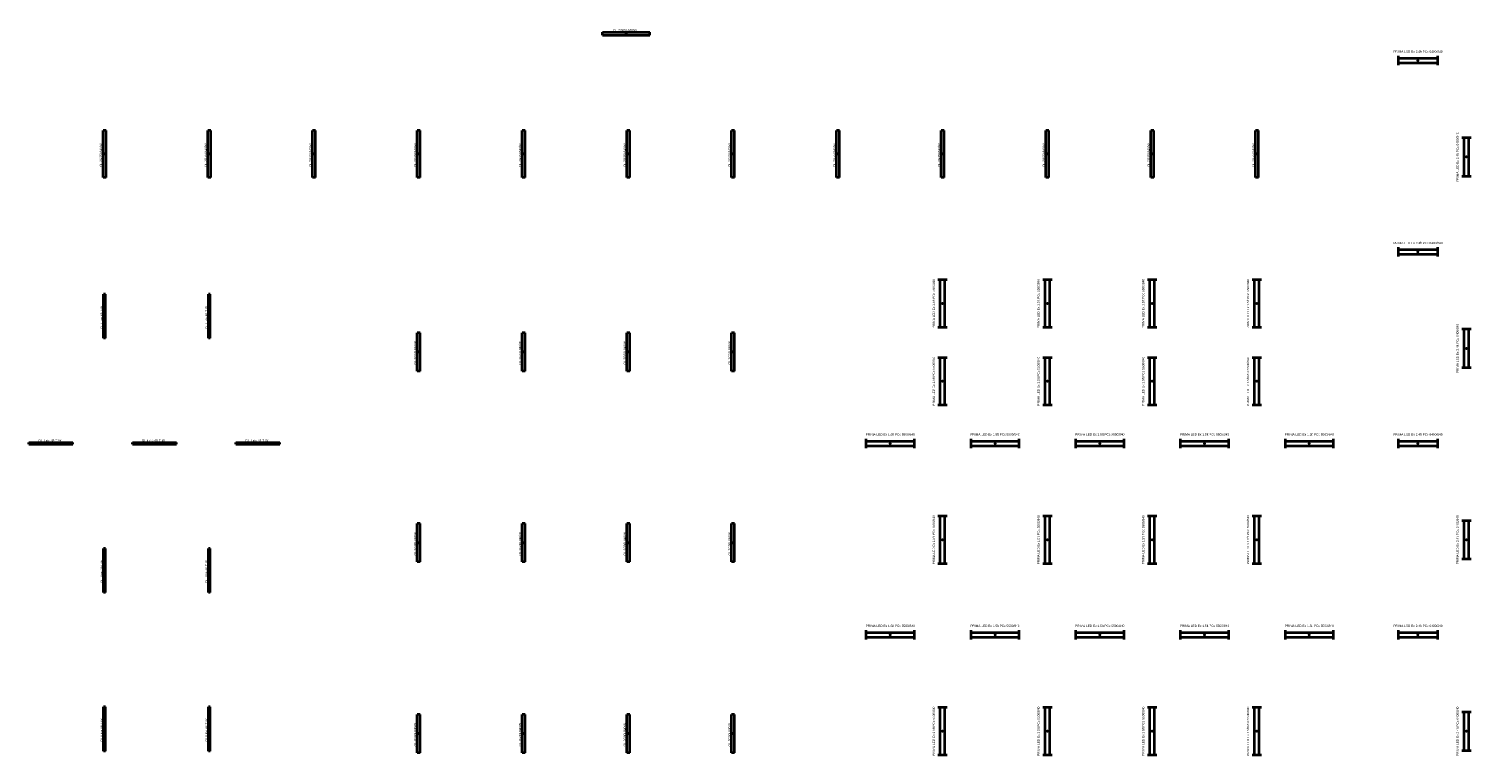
# Model space of a CAD drawing. Header units: millimetres. Extents: x 890656 to 1318430, y -176164 to -124367.
# Tile 4 of 10: x 940787 to 988971, y -148651 to -124367. Entities that reach past the tile are written whole.
import ezdxf
from ezdxf.enums import TextEntityAlignment as Align

# ---------------------------------------------------------------- set-up
doc = ezdxf.new("R2010")
doc.units = ezdxf.units.MM
for name, color, linetype, lineweight in [('BuildingDesign - Svítidla', 150, 'Continuous', 35), ('QL popis', 150, 'Continuous', 35), ('QL svítidla', 150, 'Continuous', 35)]:
    doc.layers.add(name, color=color, linetype=linetype, lineweight=lineweight)
doc.styles.get("Standard").update_dxf_attribs({"font": 'arial.ttf'})

# ---------------------------------------------------------------- blocks, each defined once
blk = doc.blocks.new('RECTANGLE')
at = {"layer": 'QL svítidla', "linetype": 'Continuous'}
for p, q in [((-5, 5), (5, 5)), ((-5, -5), (5, -5))]:
    blk.add_line(p, q, dxfattribs=at)
at = {"layer": 'QL svítidla'}
for p, q in [((-5, -5), (-5, 5)), ((5, -5), (5, 5))]:
    blk.add_line(p, q, dxfattribs=at)
blk.add_point((0, 0), dxfattribs=at)
at = {"layer": 'QL popis', "flags": 8}
blk.add_attdef('POPIS', text='', height=1, dxfattribs=at).set_placement((-0.25, 6), align=Align.BOTTOM_CENTER)
at = {"layer": 'QL popis', "linetype": 'Continuous', "flags": 1}
blk.add_attdef('SVITIDLO', (0, 0), '', height=2, dxfattribs=at)
blk = doc.blocks.new('ELJL2')
at = {"layer": 'QL svítidla', "linetype": 'Continuous'}
for p, q in [((-6.5, -1.56), (-6.5, 1.56)), ((-6.5, 0.78), (6.5, 0.78)), ((6.5, 1.56), (6.5, -1.56)), ((-6.5, -0.78), (6.5, -0.78))]:
    blk.add_line(p, q, dxfattribs=at)
at = {"layer": 'QL svítidla'}
blk.add_point((0, 0), dxfattribs=at)
at = {"layer": 'QL popis', "flags": 8}
blk.add_attdef('POPIS', text='', height=1, dxfattribs=at).set_placement((0, 3), align=Align.MIDDLE)
at = {"layer": 'QL popis', "linetype": 'Continuous', "flags": 1}
blk.add_attdef('SVITIDLO', (0, 0), '', height=2, dxfattribs=at)
blk = doc.blocks.new('ELJL22')
at = {"layer": 'QL svítidla', "linetype": 'Continuous'}
for p, q in [((-8, -1.56), (-8, 1.56)), ((-8, 0.78), (8, 0.78)), ((8, 1.56), (8, -1.56)), ((-8, -0.78), (8, -0.78))]:
    blk.add_line(p, q, dxfattribs=at)
blk.add_point((0, 0), dxfattribs=at)
at = {"layer": 'QL popis', "flags": 8}
blk.add_attdef('POPIS', text='', height=1, dxfattribs=at).set_placement((0, 3), align=Align.MIDDLE)
at = {"layer": 'QL popis', "linetype": 'Continuous', "flags": 1}
blk.add_attdef('SVITIDLO', (0, 0), '', height=2, dxfattribs=at)

msp = doc.modelspace()

# ---------------------------------------------------------------- block references
at = {"layer": 'BuildingDesign - Svítidla'}
ref = msp.add_blockref('RECTANGLE', (960740, -124531, 3900), dxfattribs=dict(at, xscale=157.5, yscale=10))
ref.add_attrib('POPIS', 'QL 2G55L840/W', dxfattribs={"layer": 'QL popis', "height": 75, "flags": 8}).set_placement((960701, -124471, 3900), align=Align.BOTTOM_CENTER)
ref = msp.add_blockref('ELJL2', (987194, -125426, 3900), dxfattribs=dict(at, xscale=100, yscale=100))
ref.add_attrib('POPIS', 'PRIMA LED Ex 2.4ft PCc 6400/840', dxfattribs={"layer": 'QL popis', "height": 75, "flags": 8}).set_placement((987194, -125126, 3900), align=Align.MIDDLE)
ref = msp.add_blockref('RECTANGLE', (943315, -128551, 3900), dxfattribs=dict(at, xscale=157.5, yscale=10, rotation=89.99999999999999))
ref.add_attrib('POPIS', 'QL 2G55L840/W', dxfattribs={"layer": 'QL popis', "height": 75, "rotation": 90, "flags": 8}).set_placement((943255, -128591, 3900), align=Align.BOTTOM_CENTER)
ref = msp.add_blockref('RECTANGLE', (946815, -128551, 3900), dxfattribs=dict(at, xscale=157.5, yscale=10, rotation=89.99999999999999))
ref.add_attrib('POPIS', 'QL 2G55L840/W', dxfattribs={"layer": 'QL popis', "height": 75, "rotation": 90, "flags": 8}).set_placement((946755, -128591, 3900), align=Align.BOTTOM_CENTER)
ref = msp.add_blockref('RECTANGLE', (950315, -128551, 3900), dxfattribs=dict(at, xscale=157.5, yscale=10, rotation=89.99999999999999))
ref.add_attrib('POPIS', 'QL 2G55L840/W', dxfattribs={"layer": 'QL popis', "height": 75, "rotation": 90, "flags": 8}).set_placement((950255, -128591, 3900), align=Align.BOTTOM_CENTER)
ref = msp.add_blockref('RECTANGLE', (953815, -128551, 3900), dxfattribs=dict(at, xscale=157.5, yscale=10, rotation=89.99999999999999))
ref.add_attrib('POPIS', 'QL 2G55L840/W', dxfattribs={"layer": 'QL popis', "height": 75, "rotation": 90, "flags": 8}).set_placement((953755, -128591, 3900), align=Align.BOTTOM_CENTER)
ref = msp.add_blockref('RECTANGLE', (957315, -128551, 3900), dxfattribs=dict(at, xscale=157.5, yscale=10, rotation=89.99999999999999))
ref.add_attrib('POPIS', 'QL 2G55L840/W', dxfattribs={"layer": 'QL popis', "height": 75, "rotation": 90, "flags": 8}).set_placement((957255, -128591, 3900), align=Align.BOTTOM_CENTER)
ref = msp.add_blockref('RECTANGLE', (960815, -128551, 3900), dxfattribs=dict(at, xscale=157.5, yscale=10, rotation=89.99999999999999))
ref.add_attrib('POPIS', 'QL 2G55L840/W', dxfattribs={"layer": 'QL popis', "height": 75, "rotation": 90, "flags": 8}).set_placement((960755, -128591, 3900), align=Align.BOTTOM_CENTER)
ref = msp.add_blockref('RECTANGLE', (964315, -128551, 3900), dxfattribs=dict(at, xscale=157.5, yscale=10, rotation=89.99999999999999))
ref.add_attrib('POPIS', 'QL 2G55L840/W', dxfattribs={"layer": 'QL popis', "height": 75, "rotation": 90, "flags": 8}).set_placement((964255, -128591, 3900), align=Align.BOTTOM_CENTER)
ref = msp.add_blockref('RECTANGLE', (967815, -128551, 3900), dxfattribs=dict(at, xscale=157.5, yscale=10, rotation=89.99999999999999))
ref.add_attrib('POPIS', 'QL 2G55L840/W', dxfattribs={"layer": 'QL popis', "height": 75, "rotation": 90, "flags": 8}).set_placement((967755, -128591, 3900), align=Align.BOTTOM_CENTER)
ref = msp.add_blockref('RECTANGLE', (971315, -128551, 3900), dxfattribs=dict(at, xscale=157.5, yscale=10, rotation=89.99999999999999))
ref.add_attrib('POPIS', 'QL 2G55L840/W', dxfattribs={"layer": 'QL popis', "height": 75, "rotation": 90, "flags": 8}).set_placement((971255, -128591, 3900), align=Align.BOTTOM_CENTER)
ref = msp.add_blockref('RECTANGLE', (974815, -128551, 3900), dxfattribs=dict(at, xscale=157.5, yscale=10, rotation=89.99999999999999))
ref.add_attrib('POPIS', 'QL 2G55L840/W', dxfattribs={"layer": 'QL popis', "height": 75, "rotation": 90, "flags": 8}).set_placement((974755, -128591, 3900), align=Align.BOTTOM_CENTER)
ref = msp.add_blockref('RECTANGLE', (978315, -128551, 3900), dxfattribs=dict(at, xscale=157.5, yscale=10, rotation=89.99999999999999))
ref.add_attrib('POPIS', 'QL 2G55L840/W', dxfattribs={"layer": 'QL popis', "height": 75, "rotation": 90, "flags": 8}).set_placement((978255, -128591, 3900), align=Align.BOTTOM_CENTER)
ref = msp.add_blockref('RECTANGLE', (981815, -128551, 3900), dxfattribs=dict(at, xscale=157.5, yscale=10, rotation=89.99999999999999))
ref.add_attrib('POPIS', 'QL 2G55L840/W', dxfattribs={"layer": 'QL popis', "height": 75, "rotation": 90, "flags": 8}).set_placement((981755, -128591, 3900), align=Align.BOTTOM_CENTER)
ref = msp.add_blockref('ELJL2', (988815, -128651, 3900), dxfattribs=dict(at, xscale=100, yscale=100, rotation=89.99999999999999))
ref.add_attrib('POPIS', 'PRIMA LED Ex 2.4ft PCc 6400/840', dxfattribs={"layer": 'QL popis', "height": 75, "rotation": 90, "flags": 8}).set_placement((988515, -128651, 3900), align=Align.MIDDLE)
ref = msp.add_blockref('ELJL2', (987194, -131826, 3900), dxfattribs=dict(at, xscale=100, yscale=100))
ref.add_attrib('POPIS', 'PRIMA LED Ex 2.4ft PCc 6400/840', dxfattribs={"layer": 'QL popis', "height": 75, "flags": 8}).set_placement((987194, -131526, 3900), align=Align.MIDDLE)
ref = msp.add_blockref('ELJL22', (971315, -133551, 3900), dxfattribs=dict(at, xscale=100, yscale=100, rotation=89.99999999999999))
ref.add_attrib('POPIS', 'PRIMA LED Ex 1.5ft PCc 5500/840', dxfattribs={"layer": 'QL popis', "height": 75, "rotation": 90, "flags": 8}).set_placement((971015, -133551, 3900), align=Align.MIDDLE)
ref = msp.add_blockref('ELJL22', (974815, -133551, 3900), dxfattribs=dict(at, xscale=100, yscale=100, rotation=89.99999999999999))
ref.add_attrib('POPIS', 'PRIMA LED Ex 1.5ft PCc 5500/840', dxfattribs={"layer": 'QL popis', "height": 75, "rotation": 90, "flags": 8}).set_placement((974515, -133551, 3900), align=Align.MIDDLE)
ref = msp.add_blockref('ELJL22', (978315, -133551, 3900), dxfattribs=dict(at, xscale=100, yscale=100, rotation=89.99999999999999))
ref.add_attrib('POPIS', 'PRIMA LED Ex 1.5ft PCc 5500/840', dxfattribs={"layer": 'QL popis', "height": 75, "rotation": 90, "flags": 8}).set_placement((978015, -133551, 3900), align=Align.MIDDLE)
ref = msp.add_blockref('ELJL22', (981815, -133551, 3900), dxfattribs=dict(at, xscale=100, yscale=100, rotation=89.99999999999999))
ref.add_attrib('POPIS', 'PRIMA LED Ex 1.5ft PCc 5500/840', dxfattribs={"layer": 'QL popis', "height": 75, "rotation": 90, "flags": 8}).set_placement((981515, -133551, 3900), align=Align.MIDDLE)
ref = msp.add_blockref('RECTANGLE', (943315, -133976, 3900), dxfattribs=dict(at, xscale=147.2, yscale=6.2, rotation=89.99999999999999))
ref.add_attrib('POPIS', 'QL iLine 48-T-W', dxfattribs={"layer": 'QL popis', "height": 75, "rotation": 90, "flags": 8}).set_placement((943278, -134013, 3900), align=Align.BOTTOM_CENTER)
ref = msp.add_blockref('RECTANGLE', (946815, -133976, 3900), dxfattribs=dict(at, xscale=147.2, yscale=6.2, rotation=89.99999999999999))
ref.add_attrib('POPIS', 'QL iLine 48-T-W', dxfattribs={"layer": 'QL popis', "height": 75, "rotation": 90, "flags": 8}).set_placement((946778, -134013, 3900), align=Align.BOTTOM_CENTER)
ref = msp.add_blockref('ELJL2', (988815, -135051, 3900), dxfattribs=dict(at, xscale=100, yscale=100, rotation=89.99999999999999))
ref.add_attrib('POPIS', 'PRIMA LED Ex 2.4ft PCc 6400/840', dxfattribs={"layer": 'QL popis', "height": 75, "rotation": 90, "flags": 8}).set_placement((988515, -135051, 3900), align=Align.MIDDLE)
ref = msp.add_blockref('RECTANGLE', (953815, -135168, 3900), dxfattribs=dict(at, xscale=128, yscale=10, rotation=89.99999999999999))
ref.add_attrib('POPIS', 'QL 2G30L840/W', dxfattribs={"layer": 'QL popis', "height": 75, "rotation": 90, "flags": 8}).set_placement((953755, -135200, 3900), align=Align.BOTTOM_CENTER)
ref = msp.add_blockref('RECTANGLE', (957315, -135168, 3900), dxfattribs=dict(at, xscale=128, yscale=10, rotation=89.99999999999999))
ref.add_attrib('POPIS', 'QL 2G30L840/W', dxfattribs={"layer": 'QL popis', "height": 75, "rotation": 90, "flags": 8}).set_placement((957255, -135200, 3900), align=Align.BOTTOM_CENTER)
ref = msp.add_blockref('RECTANGLE', (960815, -135168, 3900), dxfattribs=dict(at, xscale=128, yscale=10, rotation=89.99999999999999))
ref.add_attrib('POPIS', 'QL 2G30L840/W', dxfattribs={"layer": 'QL popis', "height": 75, "rotation": 90, "flags": 8}).set_placement((960755, -135200, 3900), align=Align.BOTTOM_CENTER)
ref = msp.add_blockref('RECTANGLE', (964315, -135168, 3900), dxfattribs=dict(at, xscale=128, yscale=10, rotation=89.99999999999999))
ref.add_attrib('POPIS', 'QL 2G30L840/W', dxfattribs={"layer": 'QL popis', "height": 75, "rotation": 90, "flags": 8}).set_placement((964255, -135200, 3900), align=Align.BOTTOM_CENTER)
ref = msp.add_blockref('ELJL22', (971315, -136151, 3900), dxfattribs=dict(at, xscale=100, yscale=100, rotation=89.99999999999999))
ref.add_attrib('POPIS', 'PRIMA LED Ex 1.5ft PCc 5500/840', dxfattribs={"layer": 'QL popis', "height": 75, "rotation": 90, "flags": 8}).set_placement((971015, -136151, 3900), align=Align.MIDDLE)
ref = msp.add_blockref('ELJL22', (974815, -136151, 3900), dxfattribs=dict(at, xscale=100, yscale=100, rotation=89.99999999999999))
ref.add_attrib('POPIS', 'PRIMA LED Ex 1.5ft PCc 5500/840', dxfattribs={"layer": 'QL popis', "height": 75, "rotation": 90, "flags": 8}).set_placement((974515, -136151, 3900), align=Align.MIDDLE)
ref = msp.add_blockref('ELJL22', (978315, -136151, 3900), dxfattribs=dict(at, xscale=100, yscale=100, rotation=89.99999999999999))
ref.add_attrib('POPIS', 'PRIMA LED Ex 1.5ft PCc 5500/840', dxfattribs={"layer": 'QL popis', "height": 75, "rotation": 90, "flags": 8}).set_placement((978015, -136151, 3900), align=Align.MIDDLE)
ref = msp.add_blockref('ELJL22', (981815, -136151, 3900), dxfattribs=dict(at, xscale=100, yscale=100, rotation=89.99999999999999))
ref.add_attrib('POPIS', 'PRIMA LED Ex 1.5ft PCc 5500/840', dxfattribs={"layer": 'QL popis', "height": 75, "rotation": 90, "flags": 8}).set_placement((981515, -136151, 3900), align=Align.MIDDLE)
ref = msp.add_blockref('RECTANGLE', (941523, -138226, 3900), dxfattribs=dict(at, xscale=147.2, yscale=6.2))
ref.add_attrib('POPIS', 'QL iLine 48-T-W', dxfattribs={"layer": 'QL popis', "height": 75, "flags": 8}).set_placement((941486, -138189, 3900), align=Align.BOTTOM_CENTER)
ref = msp.add_blockref('RECTANGLE', (944980, -138226, 3900), dxfattribs=dict(at, xscale=147.2, yscale=6.2))
ref.add_attrib('POPIS', 'QL iLine 48-T-W', dxfattribs={"layer": 'QL popis', "height": 75, "flags": 8}).set_placement((944943, -138189, 3900), align=Align.BOTTOM_CENTER)
ref = msp.add_blockref('RECTANGLE', (948437, -138226, 3900), dxfattribs=dict(at, xscale=147.2, yscale=6.2))
ref.add_attrib('POPIS', 'QL iLine 48-T-W', dxfattribs={"layer": 'QL popis', "height": 75, "flags": 8}).set_placement((948400, -138189, 3900), align=Align.BOTTOM_CENTER)
ref = msp.add_blockref('ELJL22', (969565, -138226, 3900), dxfattribs=dict(at, xscale=100, yscale=100))
ref.add_attrib('POPIS', 'PRIMA LED Ex 1.5ft PCc 5500/840', dxfattribs={"layer": 'QL popis', "height": 75, "flags": 8}).set_placement((969565, -137926, 3900), align=Align.MIDDLE)
ref = msp.add_blockref('ELJL22', (973065, -138226, 3900), dxfattribs=dict(at, xscale=100, yscale=100))
ref.add_attrib('POPIS', 'PRIMA LED Ex 1.5ft PCc 5500/840', dxfattribs={"layer": 'QL popis', "height": 75, "flags": 8}).set_placement((973065, -137926, 3900), align=Align.MIDDLE)
ref = msp.add_blockref('ELJL22', (976565, -138226, 3900), dxfattribs=dict(at, xscale=100, yscale=100))
ref.add_attrib('POPIS', 'PRIMA LED Ex 1.5ft PCc 5500/840', dxfattribs={"layer": 'QL popis', "height": 75, "flags": 8}).set_placement((976565, -137926, 3900), align=Align.MIDDLE)
ref = msp.add_blockref('ELJL22', (980065, -138226, 3900), dxfattribs=dict(at, xscale=100, yscale=100))
ref.add_attrib('POPIS', 'PRIMA LED Ex 1.5ft PCc 5500/840', dxfattribs={"layer": 'QL popis', "height": 75, "flags": 8}).set_placement((980065, -137926, 3900), align=Align.MIDDLE)
ref = msp.add_blockref('ELJL22', (983565, -138226, 3900), dxfattribs=dict(at, xscale=100, yscale=100))
ref.add_attrib('POPIS', 'PRIMA LED Ex 1.5ft PCc 5500/840', dxfattribs={"layer": 'QL popis', "height": 75, "flags": 8}).set_placement((983565, -137926, 3900), align=Align.MIDDLE)
ref = msp.add_blockref('ELJL2', (987194, -138226, 3900), dxfattribs=dict(at, xscale=100, yscale=100))
ref.add_attrib('POPIS', 'PRIMA LED Ex 2.4ft PCc 6400/840', dxfattribs={"layer": 'QL popis', "height": 75, "flags": 8}).set_placement((987194, -137926, 3900), align=Align.MIDDLE)
ref = msp.add_blockref('ELJL22', (971315, -141451, 3900), dxfattribs=dict(at, xscale=100, yscale=100, rotation=89.99999999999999))
ref.add_attrib('POPIS', 'PRIMA LED Ex 1.5ft PCc 5500/840', dxfattribs={"layer": 'QL popis', "height": 75, "rotation": 90, "flags": 8}).set_placement((971015, -141451, 3900), align=Align.MIDDLE)
ref = msp.add_blockref('ELJL22', (974815, -141451, 3900), dxfattribs=dict(at, xscale=100, yscale=100, rotation=89.99999999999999))
ref.add_attrib('POPIS', 'PRIMA LED Ex 1.5ft PCc 5500/840', dxfattribs={"layer": 'QL popis', "height": 75, "rotation": 90, "flags": 8}).set_placement((974515, -141451, 3900), align=Align.MIDDLE)
ref = msp.add_blockref('ELJL22', (978315, -141451, 3900), dxfattribs=dict(at, xscale=100, yscale=100, rotation=89.99999999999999))
ref.add_attrib('POPIS', 'PRIMA LED Ex 1.5ft PCc 5500/840', dxfattribs={"layer": 'QL popis', "height": 75, "rotation": 90, "flags": 8}).set_placement((978015, -141451, 3900), align=Align.MIDDLE)
ref = msp.add_blockref('ELJL22', (981815, -141451, 3900), dxfattribs=dict(at, xscale=100, yscale=100, rotation=89.99999999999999))
ref.add_attrib('POPIS', 'PRIMA LED Ex 1.5ft PCc 5500/840', dxfattribs={"layer": 'QL popis', "height": 75, "rotation": 90, "flags": 8}).set_placement((981515, -141451, 3900), align=Align.MIDDLE)
ref = msp.add_blockref('ELJL2', (988815, -141451, 3900), dxfattribs=dict(at, xscale=100, yscale=100, rotation=89.99999999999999))
ref.add_attrib('POPIS', 'PRIMA LED Ex 2.4ft PCc 6400/840', dxfattribs={"layer": 'QL popis', "height": 75, "rotation": 90, "flags": 8}).set_placement((988515, -141451, 3900), align=Align.MIDDLE)
ref = msp.add_blockref('RECTANGLE', (953815, -141550, 3900), dxfattribs=dict(at, xscale=128, yscale=10, rotation=89.99999999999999))
ref.add_attrib('POPIS', 'QL 2G30L840/W', dxfattribs={"layer": 'QL popis', "height": 75, "rotation": 90, "flags": 8}).set_placement((953755, -141582, 3900), align=Align.BOTTOM_CENTER)
ref = msp.add_blockref('RECTANGLE', (957315, -141550, 3900), dxfattribs=dict(at, xscale=128, yscale=10, rotation=89.99999999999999))
ref.add_attrib('POPIS', 'QL 2G30L840/W', dxfattribs={"layer": 'QL popis', "height": 75, "rotation": 90, "flags": 8}).set_placement((957255, -141582, 3900), align=Align.BOTTOM_CENTER)
ref = msp.add_blockref('RECTANGLE', (960815, -141550, 3900), dxfattribs=dict(at, xscale=128, yscale=10, rotation=89.99999999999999))
ref.add_attrib('POPIS', 'QL 2G30L840/W', dxfattribs={"layer": 'QL popis', "height": 75, "rotation": 90, "flags": 8}).set_placement((960755, -141582, 3900), align=Align.BOTTOM_CENTER)
ref = msp.add_blockref('RECTANGLE', (964315, -141550, 3900), dxfattribs=dict(at, xscale=128, yscale=10, rotation=89.99999999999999))
ref.add_attrib('POPIS', 'QL 2G30L840/W', dxfattribs={"layer": 'QL popis', "height": 75, "rotation": 90, "flags": 8}).set_placement((964255, -141582, 3900), align=Align.BOTTOM_CENTER)
ref = msp.add_blockref('RECTANGLE', (943315, -142476, 3900), dxfattribs=dict(at, xscale=147.2, yscale=6.2, rotation=89.99999999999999))
ref.add_attrib('POPIS', 'QL iLine 48-T-W', dxfattribs={"layer": 'QL popis', "height": 75, "rotation": 90, "flags": 8}).set_placement((943278, -142513, 3900), align=Align.BOTTOM_CENTER)
ref = msp.add_blockref('RECTANGLE', (946815, -142476, 3900), dxfattribs=dict(at, xscale=147.2, yscale=6.2, rotation=89.99999999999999))
ref.add_attrib('POPIS', 'QL iLine 48-T-W', dxfattribs={"layer": 'QL popis', "height": 75, "rotation": 90, "flags": 8}).set_placement((946778, -142513, 3900), align=Align.BOTTOM_CENTER)
ref = msp.add_blockref('ELJL22', (969565, -144626, 3900), dxfattribs=dict(at, xscale=100, yscale=100))
ref.add_attrib('POPIS', 'PRIMA LED Ex 1.5ft PCc 5500/840', dxfattribs={"layer": 'QL popis', "height": 75, "flags": 8}).set_placement((969565, -144326, 3900), align=Align.MIDDLE)
ref = msp.add_blockref('ELJL22', (973065, -144626, 3900), dxfattribs=dict(at, xscale=100, yscale=100))
ref.add_attrib('POPIS', 'PRIMA LED Ex 1.5ft PCc 5500/840', dxfattribs={"layer": 'QL popis', "height": 75, "flags": 8}).set_placement((973065, -144326, 3900), align=Align.MIDDLE)
ref = msp.add_blockref('ELJL22', (976565, -144626, 3900), dxfattribs=dict(at, xscale=100, yscale=100))
ref.add_attrib('POPIS', 'PRIMA LED Ex 1.5ft PCc 5500/840', dxfattribs={"layer": 'QL popis', "height": 75, "flags": 8}).set_placement((976565, -144326, 3900), align=Align.MIDDLE)
ref = msp.add_blockref('ELJL22', (980065, -144626, 3900), dxfattribs=dict(at, xscale=100, yscale=100))
ref.add_attrib('POPIS', 'PRIMA LED Ex 1.5ft PCc 5500/840', dxfattribs={"layer": 'QL popis', "height": 75, "flags": 8}).set_placement((980065, -144326, 3900), align=Align.MIDDLE)
ref = msp.add_blockref('ELJL22', (983565, -144626, 3900), dxfattribs=dict(at, xscale=100, yscale=100))
ref.add_attrib('POPIS', 'PRIMA LED Ex 1.5ft PCc 5500/840', dxfattribs={"layer": 'QL popis', "height": 75, "flags": 8}).set_placement((983565, -144326, 3900), align=Align.MIDDLE)
ref = msp.add_blockref('ELJL2', (987194, -144626, 3900), dxfattribs=dict(at, xscale=100, yscale=100))
ref.add_attrib('POPIS', 'PRIMA LED Ex 2.4ft PCc 6400/840', dxfattribs={"layer": 'QL popis', "height": 75, "flags": 8}).set_placement((987194, -144326, 3900), align=Align.MIDDLE)
ref = msp.add_blockref('RECTANGLE', (943315, -147776, 3900), dxfattribs=dict(at, xscale=147.2, yscale=6.2, rotation=89.99999999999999))
ref.add_attrib('POPIS', 'QL iLine 48-T-W', dxfattribs={"layer": 'QL popis', "height": 75, "rotation": 90, "flags": 8}).set_placement((943278, -147813, 3900), align=Align.BOTTOM_CENTER)
ref = msp.add_blockref('RECTANGLE', (946815, -147776, 3900), dxfattribs=dict(at, xscale=147.2, yscale=6.2, rotation=89.99999999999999))
ref.add_attrib('POPIS', 'QL iLine 48-T-W', dxfattribs={"layer": 'QL popis', "height": 75, "rotation": 90, "flags": 8}).set_placement((946778, -147813, 3900), align=Align.BOTTOM_CENTER)
ref = msp.add_blockref('RECTANGLE', (953815, -147932, 3900), dxfattribs=dict(at, xscale=128, yscale=10, rotation=89.99999999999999))
ref.add_attrib('POPIS', 'QL 2G30L840/W', dxfattribs={"layer": 'QL popis', "height": 75, "rotation": 90, "flags": 8}).set_placement((953755, -147964, 3900), align=Align.BOTTOM_CENTER)
ref = msp.add_blockref('RECTANGLE', (957315, -147932, 3900), dxfattribs=dict(at, xscale=128, yscale=10, rotation=89.99999999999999))
ref.add_attrib('POPIS', 'QL 2G30L840/W', dxfattribs={"layer": 'QL popis', "height": 75, "rotation": 90, "flags": 8}).set_placement((957255, -147964, 3900), align=Align.BOTTOM_CENTER)
ref = msp.add_blockref('RECTANGLE', (960815, -147932, 3900), dxfattribs=dict(at, xscale=128, yscale=10, rotation=89.99999999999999))
ref.add_attrib('POPIS', 'QL 2G30L840/W', dxfattribs={"layer": 'QL popis', "height": 75, "rotation": 90, "flags": 8}).set_placement((960755, -147964, 3900), align=Align.BOTTOM_CENTER)
ref = msp.add_blockref('RECTANGLE', (964315, -147932, 3900), dxfattribs=dict(at, xscale=128, yscale=10, rotation=89.99999999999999))
ref.add_attrib('POPIS', 'QL 2G30L840/W', dxfattribs={"layer": 'QL popis', "height": 75, "rotation": 90, "flags": 8}).set_placement((964255, -147964, 3900), align=Align.BOTTOM_CENTER)
ref = msp.add_blockref('ELJL22', (971315, -147851, 3900), dxfattribs=dict(at, xscale=100, yscale=100, rotation=89.99999999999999))
ref.add_attrib('POPIS', 'PRIMA LED Ex 1.5ft PCc 5500/840', dxfattribs={"layer": 'QL popis', "height": 75, "rotation": 90, "flags": 8}).set_placement((971015, -147851, 3900), align=Align.MIDDLE)
ref = msp.add_blockref('ELJL22', (974815, -147851, 3900), dxfattribs=dict(at, xscale=100, yscale=100, rotation=89.99999999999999))
ref.add_attrib('POPIS', 'PRIMA LED Ex 1.5ft PCc 5500/840', dxfattribs={"layer": 'QL popis', "height": 75, "rotation": 90, "flags": 8}).set_placement((974515, -147851, 3900), align=Align.MIDDLE)
ref = msp.add_blockref('ELJL22', (978315, -147851, 3900), dxfattribs=dict(at, xscale=100, yscale=100, rotation=89.99999999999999))
ref.add_attrib('POPIS', 'PRIMA LED Ex 1.5ft PCc 5500/840', dxfattribs={"layer": 'QL popis', "height": 75, "rotation": 90, "flags": 8}).set_placement((978015, -147851, 3900), align=Align.MIDDLE)
ref = msp.add_blockref('ELJL22', (981815, -147851, 3900), dxfattribs=dict(at, xscale=100, yscale=100, rotation=89.99999999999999))
ref.add_attrib('POPIS', 'PRIMA LED Ex 1.5ft PCc 5500/840', dxfattribs={"layer": 'QL popis', "height": 75, "rotation": 90, "flags": 8}).set_placement((981515, -147851, 3900), align=Align.MIDDLE)
ref = msp.add_blockref('ELJL2', (988815, -147851, 3900), dxfattribs=dict(at, xscale=100, yscale=100, rotation=89.99999999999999))
ref.add_attrib('POPIS', 'PRIMA LED Ex 2.4ft PCc 6400/840', dxfattribs={"layer": 'QL popis', "height": 75, "rotation": 90, "flags": 8}).set_placement((988515, -147851, 3900), align=Align.MIDDLE)

doc.saveas('drawing.dxf')
